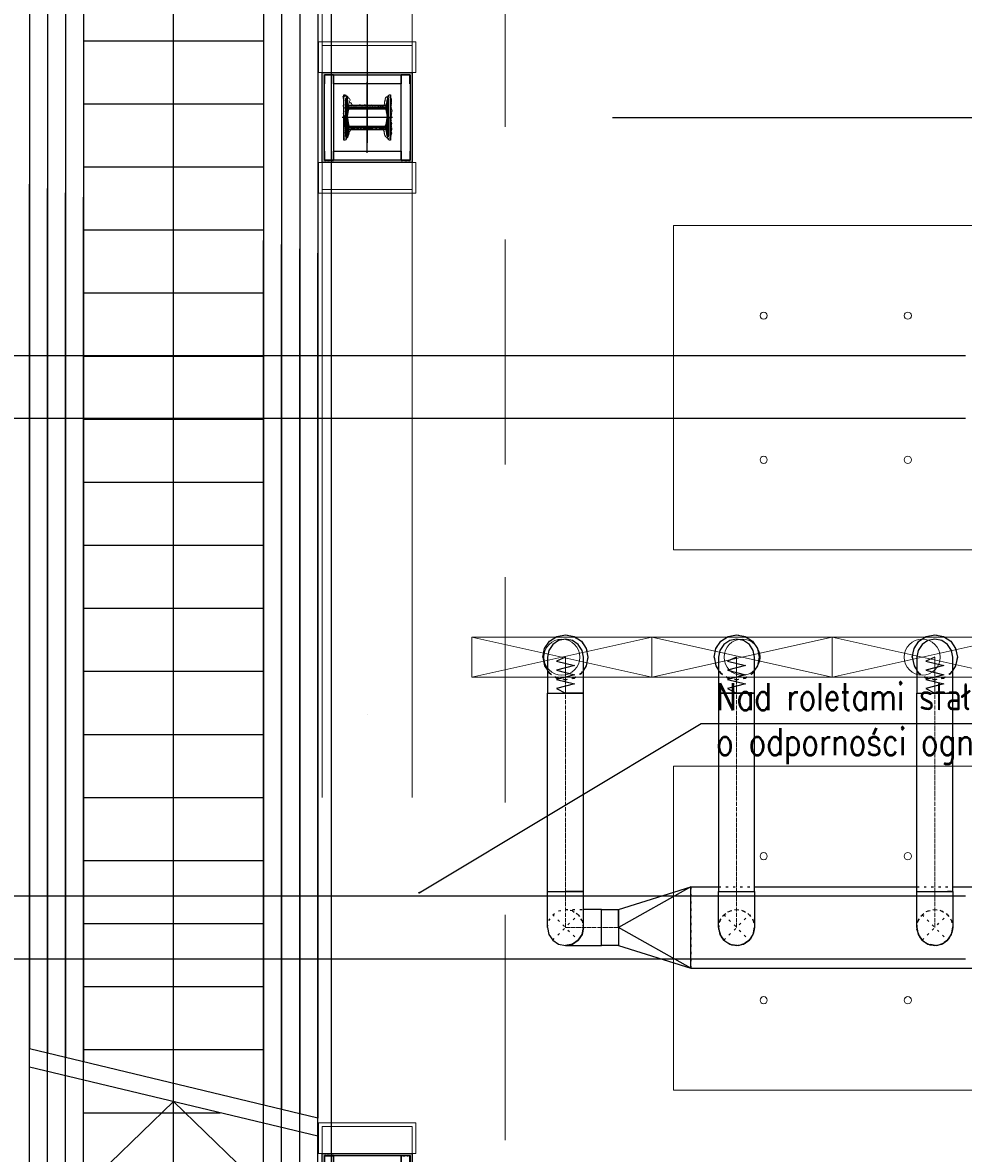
# Model space of a CAD drawing. Header units: centimetres. Extents: x -228435 to 46820, y -89367 to 152985.
# Tile 193 of 256: x -16553 to -11332, y 41250 to 47527. Entities that reach past the tile are written whole.
import ezdxf

# ---------------------------------------------------------------- set-up
doc = ezdxf.new("R2010")
doc.units = ezdxf.units.CM
doc.header["$LTSCALE"] = 50
doc.header["$PDMODE"] = 35
doc.header["$PDSIZE"] = 0.1
for name, pattern in [('Balustrady$0$DASHED', [0.75, 0.5, -0.25]), ('CADVENT_CENTERLINE', [9.9, 7.4, -1, 0.5, -1]), ('CADVENT_HIDDEN', [0.8, 0.25, -0.55]), ('DIVIDE', [31.75, 12.7, -6.35, 0, -6.35, 0, -6.35]), ('Kondygnacja  -0_5$0$HIDDEN', [9.525, 6.35, -3.175]), ('Kondygnacja  -0_5$0$HIDDEN2', [4.7625, 3.175, -1.5875]), ('Obudowy i okł. słupów$0$HIDDEN', [9.525, 6.35, -3.175]), ('Osie rzutów$0$DASHDOT2', [12.7, 6.35, -3.175, 0, -3.175]), ('Przekrój B-B$0$DASHDOT2', [12.7, 6.35, -3.175, 0, -3.175])]:
    doc.linetypes.add(name, pattern=pattern)
doc.layers.get('0').update_dxf_attribs({"color": 8})
doc.layers.get('DEFPOINTS').update_dxf_attribs({"color": 8})
for name, color, linetype in [('01-103-Went PP_poziom-0_5$0$L_Nawiew', 250, 'Continuous'), ('ARCH_INFO_OSIE', 8, 'Continuous'), ('ARCH_INFO_OSIE_IST', 8, 'Przekrój B-B$0$DASHDOT2'), ('ARCH_INFO_SCHODY_IST', 8, 'Continuous'), ('ARCH_SCHODY_IST', 8, 'Continuous'), ('bgde-nawiewDETAILS', 1, 'Continuous'), ('bgde-nawiewEXP', 250, 'Continuous'), ('bgde-nawiewHIDDEN', 250, 'Continuous'), ('D1$0$ARCH_INFO_OPISY', 8, 'Continuous'), ('Kondygnacja  -0_5$0$ARCH_INFO_OPISY', 8, 'Continuous'), ('Kondygnacja  -0_5$0$ARCH_INFO_SCHODY_IST', 8, 'Continuous'), ('Kondygnacja  -0_5$0$ARCH_KONSTR_POWYŻEJ RZUTU', 8, 'Kondygnacja  -0_5$0$HIDDEN'), ('Kondygnacja  -0_5$0$ARCH_KONSTR_POWYŻEJ RZUTU_IST', 8, 'Kondygnacja  -0_5$0$HIDDEN2'), ('Kondygnacja  -0_5$0$ARCH_SCHODY_IST', 8, 'Continuous'), ('Kondygnacja  -0_5$0$ARCH_STROP', 8, 'Continuous'), ('Kondygnacja -1$0$ARCH_STAL_IST', 8, 'Continuous'), ('Obudowy i okł. słupów$0$ARCH_GK', 8, 'Continuous'), ('Obudowy i okł. słupów$0$ARCH_PROFILE', 8, 'Continuous'), ('Osie rzutów$0$ARCH_INFO_OSIE_IST', 8, 'Osie rzutów$0$DASHDOT2'), ('Osie rzutów$0$ARCH_INFO_OSIE_OPISY_IST', 8, 'Continuous')]:
    doc.layers.add(name, color=color, linetype=linetype)
for name, color, linetype, lineweight in [('bgde-nawiewCEN', 7, 'Continuous', 13), ('bgde_nawiewnik', 11, 'Continuous', 5), ('Kondygnacja  -0_5$0$ARCH_INFO_WYMIARY', 8, 'Continuous', 9), ('Obudowy i okł. słupów$0$ARCH_hatch', 8, 'Continuous', 13), ('Obudowy i okł. słupów$0$ARCH_WIDOK', 8, 'Continuous', 13), ('SU Lampy kwadratowe  -05$0$ARCH_SUFITY_PODWIESZANE', 8, 'Continuous', 9)]:
    doc.layers.add(name, color=color, linetype=linetype, lineweight=lineweight)
doc.styles.add('Kondygnacja  -0_5$0$Romans', font='Romans.shx', dxfattribs={"width": 0.7})
doc.styles.add('Kondygnacja  -0_5$0$ROMANS-50-CM', font='romans.shx', dxfattribs={"width": 0.8, "height": 10})
doc.styles.add('Kondygnacja  -0_5$0$Standard', font='txt')
doc.dimstyles.new('Kondygnacja  -0_5$0$ISO-25', dxfattribs={"dimtxt": 2.5, "dimasz": 2.5, "dimexe": 1.25, "dimexo": 0.625, "dimtad": 1, "dimtxsty": 'Kondygnacja  -0_5$0$Standard', "dimcen": 2.5, "dimadec": 0, "dimazin": 0, "dimtfac": 1, "dimtmove": 0, "dimatfit": 3, "dimfxl": 1, "dimarcsym": 0})
doc.dimstyles.new('Kondygnacja  -0_5$0$Wymiary 1-100', dxfattribs={"dimtxt": 12, "dimasz": 10, "dimexe": 5, "dimexo": 0, "dimgap": 4, "dimtad": 1, "dimrnd": 0.5, "dimzin": 12, "dimdsep": 46, "dimtxsty": 'Kondygnacja  -0_5$0$Romans', "dimblk": 'Kondygnacja  -0_5$0$_Oblique', "dimcen": 10, "dimdle": 10, "dimclrt": 55, "dimazin": 0, "dimtfac": 1, "dimtmove": 1, "dimatfit": 3, "dimfxl": 8, "dimfxlon": 1, "dimtolj": 1, "dimtzin": 0, "dimarcsym": 0})
pattern_1 = [(315, (-9168.25782, 10650.3877), (0.224506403, 0.224506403), [])]

# ---------------------------------------------------------------- blocks, each defined once
blk = doc.blocks.new('Osie rzutów')
at = {"layer": 'Osie rzutów$0$ARCH_INFO_OSIE_IST', "ltscale": 10}
for p, q in [((10460, 12510), (10460, 4623.26)), ((4436.04, 9200), (15156.54, 9200))]:
    blk.add_line(p, q, dxfattribs=at)
blk = doc.blocks.new('SU Lampy kwadratowe  -05')
at = {"layer": 'SU Lampy kwadratowe  -05$0$ARCH_SUFITY_PODWIESZANE'}
for points in [[(10820, 9140), (11000, 9140), (11000, 8960), (10820, 8960)], [(10820, 8840), (11000, 8840), (11000, 8660), (10820, 8660)]]:
    blk.add_lwpolyline(points, close=True, dxfattribs=at)
for centre in [(10870, 9090), (10950, 9090), (10870, 9010), (10950, 9010), (10870, 8790), (10950, 8790), (10870, 8710), (10950, 8710)]:
    blk.add_circle(centre, 2, dxfattribs=at)
blk = doc.blocks.new('Kondygnacja  -0_5$0$_Oblique')
at = {"color": 0, "linetype": 'ByBlock', "lineweight": -2}
blk.add_line((-0.5, -0.5), (0.5, 0.5), dxfattribs=at)
blk = doc.blocks.new('*D148')
at = {"layer": 'DEFPOINTS', "color": 0}
for p in [(-59190, 47690), (5862.4, 47690), (6190, 43700)]:
    blk.add_point(p, dxfattribs=at)
at = {"layer": 'Kondygnacja  -0_5$0$ARCH_INFO_WYMIARY', "color": 0, "lineweight": -2}
for p, q in [((5854.4, 47690), (5867.4, 47690)), ((5862.4, 43690), (5862.4, 47700)), ((5870.4, 43700), (5857.4, 43700))]:
    blk.add_line(p, q, dxfattribs=at)
at = {"layer": 'Kondygnacja  -0_5$0$ARCH_INFO_WYMIARY', "color": 0, "lineweight": -2, "xscale": 10, "yscale": 10, "zscale": 10}
for p, rotation in [((5862.4, 47690), 90), ((5862.4, 43700), 270)]:
    blk.add_blockref('Kondygnacja  -0_5$0$_Oblique', p, dxfattribs=dict(at, rotation=rotation))
at = {"layer": 'Kondygnacja  -0_5$0$ARCH_INFO_WYMIARY', "color": 55, "insert": (5852.4, 45695), "char_height": 12, "attachment_point": 5, "rotation": 90, "style": 'Kondygnacja  -0_5$0$Romans'}
blk.add_mtext('\\A1;3990', dxfattribs=at)
blk = doc.blocks.new('Kondygnacja  -0_5$0$_Dot')
at = {"color": 0, "linetype": 'ByBlock', "lineweight": -2}
blk.add_line((-0.5, 0), (-1, 0), dxfattribs=at)
at = {"color": 0, "linetype": 'ByBlock', "const_width": 0.5}
blk.add_lwpolyline([(-0.25, 0, 1), (0.25, 0, 1)], format="xyb", close=True, dxfattribs=at)
blk = doc.blocks.new('Kondygnacja  -0_5$0$konstrukcja istniejąca -0.5')
at = {"layer": 'Kondygnacja  -0_5$0$ARCH_KONSTR_POWYŻEJ RZUTU_IST', "ltscale": 10}
for points in [[(9938, 9067.89), (10982, 9067.89)], [(10982, 9032.89), (9938, 9032.89)]]:
    blk.add_lwpolyline(points, dxfattribs=at)
at = {"layer": 'Kondygnacja  -0_5$0$ARCH_KONSTR_POWYŻEJ RZUTU_IST', "ltscale": 10, "elevation": 0}
for points in [[(9938, 8767.89), (10982, 8767.89)], [(10982, 8732.89), (9938, 8732.89)]]:
    blk.add_lwpolyline(points, dxfattribs=at)
blk = doc.blocks.new('pB słup')
at = {"layer": 'Kondygnacja -1$0$ARCH_STAL_IST'}
h = blk.add_hatch(dxfattribs=at)
h.set_pattern_fill('ANSI31', color=256, scale=0.1, angle=270, style=0)
h.set_pattern_definition(pattern_1)
edge = h.paths.add_edge_path()
edge.add_arc((24.9, 9.62), 0.87, 360, 442.02724)
edge.add_line((25.02, 10.48), (21.35, 11))
edge.add_arc((21.42, 11.51), 0.52, 180, 262.02724, ccw=False)
edge.add_line((20.9, 11.51), (20.9, 12))
edge.add_line((20.9, 12), (31.5, 12))
edge.add_line((31.5, 12), (31.5, 11.51))
edge.add_arc((30.98, 11.51), 0.52, -82.02724, 0, ccw=False)
edge.add_line((31.05, 11), (27.38, 10.48))
edge.add_arc((27.51, 9.62), 0.87, 97.97276, 180)
edge.add_line((26.64, 9.62), (26.64, -9.62))
edge.add_arc((27.51, -9.62), 0.87, 180, 262.02724)
edge.add_line((27.38, -10.48), (31.05, -11))
edge.add_arc((30.98, -11.51), 0.52, 0, 82.02724, ccw=False)
edge.add_line((31.5, -11.51), (31.5, -12))
edge.add_line((31.5, -12), (20.9, -12))
edge.add_line((20.9, -12), (20.9, -11.51))
edge.add_arc((21.42, -11.51), 0.52, 97.97276, 180, ccw=False)
edge.add_line((21.35, -11), (25.02, -10.48))
edge.add_arc((24.9, -9.62), 0.87, 277.97276, 360)
edge.add_line((25.76, -9.62), (25.76, 9.62))
h = blk.add_hatch(dxfattribs=at)
h.set_pattern_fill('ANSI31', color=256, scale=0.1, angle=270, style=0)
h.set_pattern_definition(pattern_1)
edge = h.paths.add_edge_path()
edge.add_arc((38.11, 9.62), 0.87, 97.97276, 180, ccw=False)
edge.add_line((37.98, 10.48), (41.65, 11))
edge.add_arc((41.58, 11.51), 0.52, 277.97276, 360)
edge.add_line((42.1, 11.51), (42.1, 12))
edge.add_line((42.1, 12), (31.5, 12))
edge.add_line((31.5, 12), (31.5, 11.51))
edge.add_arc((32.02, 11.51), 0.52, 180, 262.02724)
edge.add_line((31.95, 11), (35.62, 10.48))
edge.add_arc((35.5, 9.62), 0.87, 0, 82.02724, ccw=False)
edge.add_line((36.37, 9.62), (36.37, -9.62))
edge.add_arc((35.5, -9.62), 0.87, 277.97276, 360, ccw=False)
edge.add_line((35.62, -10.48), (31.95, -11))
edge.add_arc((32.02, -11.51), 0.52, 97.97276, 180)
edge.add_line((31.5, -11.51), (31.5, -12))
edge.add_line((31.5, -12), (42.1, -12))
edge.add_line((42.1, -12), (42.1, -11.51))
edge.add_arc((41.58, -11.51), 0.52, 360, 442.02724)
edge.add_line((41.65, -11), (37.98, -10.48))
edge.add_arc((38.11, -9.62), 0.87, 180, 262.02724, ccw=False)
edge.add_line((37.24, -9.62), (37.24, 9.62))
at = {"layer": 'Obudowy i okł. słupów$0$ARCH_hatch'}
h = blk.add_hatch(dxfattribs=at)
h.set_pattern_fill('AR-SAND', color=256, scale=0.01, style=0)
h.paths.add_polyline_path([(6.5, 25), (6.5, -25), (56.5, -25), (56.5, 25)])
h.paths.add_polyline_path([(55.25, 23.75), (55.25, -23.75), (7.75, -23.75), (7.75, 23.75)], flags=16)
at = {"layer": 'ARCH_INFO_OSIE', "linetype": 'DIVIDE', "ltscale": 0.1}
for points in [[(31.5, -14), (31.5, 14)], [(51.07, 0), (11.93, 0)], [(23.05, 0), (32.78, 0)]]:
    blk.add_lwpolyline(points, dxfattribs=at)
at = {"layer": 'Kondygnacja -1$0$ARCH_STAL_IST'}
for points in [[(25.76, 9.62, 0.37402), (25.02, 10.48), (21.35, 11, -0.37402), (20.9, 11.51), (20.9, 12), (31.5, 12), (31.5, 11.51, -0.37402), (31.05, 11), (27.38, 10.48, 0.37402), (26.64, 9.62), (26.64, -9.62, 0.37402), (27.38, -10.48), (31.05, -11, -0.37402), (31.5, -11.51), (31.5, -12), (20.9, -12), (20.9, -11.51, -0.37402), (21.35, -11), (25.02, -10.48, 0.37402), (25.76, -9.62)], [(37.24, 9.62, -0.37402), (37.98, 10.48), (41.65, 11, 0.37402), (42.1, 11.51), (42.1, 12), (31.5, 12), (31.5, 11.51, 0.37402), (31.95, 11), (35.62, 10.48, -0.37402), (36.37, 9.62), (36.37, -9.62, -0.37402), (35.62, -10.48), (31.95, -11, 0.37402), (31.5, -11.51), (31.5, -12), (42.1, -12), (42.1, -11.51, 0.37402), (41.65, -11), (37.98, -10.48, -0.37402), (37.24, -9.62)]]:
    blk.add_lwpolyline(points, format="xyb", close=True, dxfattribs=at)
at = {"layer": 'Obudowy i okł. słupów$0$ARCH_GK'}
for points in [[(6.5, -25), (56.5, -25), (56.5, 25), (6.5, 25)], [(7.75, -23.75), (55.25, -23.75), (55.25, 23.75), (7.75, 23.75)]]:
    blk.add_lwpolyline(points, close=True, dxfattribs=at)
at = {"layer": 'Obudowy i okł. słupów$0$ARCH_PROFILE'}
for points in [[(7.76, 22.16), (7.85, 22.25), (7.85, 22.75), (7.75, 22.85), (7.75, 23.75), (12.82, 23.75, -1), (12.82, 23.7), (7.8, 23.7), (7.8, 22.87), (7.9, 22.77), (7.9, 22.23), (7.8, 22.13), (7.8, 20.92), (7.9, 20.82), (7.9, 19.73), (7.8, 19.63), (7.8, 18.8), (12.82, 18.8, -1), (12.82, 18.75), (7.75, 18.75), (7.75, 19.65), (7.85, 19.75), (7.85, 20.8), (7.76, 20.89)], [(55.33, 22.16), (55.25, 22.25), (55.25, 22.75), (55.35, 22.85), (55.35, 23.75), (50.28, 23.75, 1), (50.28, 23.7), (55.3, 23.7), (55.3, 22.87), (55.2, 22.77), (55.2, 22.23), (55.3, 22.13), (55.3, 20.92), (55.2, 20.82), (55.2, 19.73), (55.3, 19.63), (55.3, 18.8), (50.28, 18.8, 1), (50.28, 18.75), (55.35, 18.75), (55.35, 19.65), (55.25, 19.75), (55.25, 20.8), (55.33, 20.89)], [(7.76, -22.16), (7.85, -22.25), (7.85, -22.75), (7.75, -22.85), (7.75, -23.75), (12.82, -23.75, 1), (12.82, -23.7), (7.8, -23.7), (7.8, -22.87), (7.9, -22.77), (7.9, -22.23), (7.8, -22.13), (7.8, -20.92), (7.9, -20.82), (7.9, -19.73), (7.8, -19.63), (7.8, -18.8), (12.82, -18.8, 1), (12.82, -18.75), (7.75, -18.75), (7.75, -19.65), (7.85, -19.75), (7.85, -20.8), (7.76, -20.89)], [(55.33, -22.16), (55.25, -22.25), (55.25, -22.75), (55.35, -22.85), (55.35, -23.75), (50.28, -23.75, -1), (50.28, -23.7), (55.3, -23.7), (55.3, -22.87), (55.2, -22.77), (55.2, -22.23), (55.3, -22.13), (55.3, -20.92), (55.2, -20.82), (55.2, -19.73), (55.3, -19.63), (55.3, -18.8), (50.28, -18.8, -1), (50.28, -18.75), (55.35, -18.75), (55.35, -19.65), (55.25, -19.75), (55.25, -20.8), (55.33, -20.89)]]:
    blk.add_lwpolyline(points, format="xyb", close=True, dxfattribs=at)
blk.add_lwpolyline([(50.25, -8.37), (50.25, -18.75), (12.85, -18.75), (12.85, 18.75), (50.25, 18.75), (50.25, -8.37)], dxfattribs=at)
at = {"layer": 'Obudowy i okł. słupów$0$ARCH_WIDOK'}
for points in [[(-10.5, -27), (6.5, -27), (6.5, 27), (-10.5, 27)], [(73.5, -27), (56.5, -27), (56.5, 27), (73.5, 27)]]:
    blk.add_lwpolyline(points, close=True, dxfattribs=at)
at = {"layer": 'Obudowy i okł. słupów$0$ARCH_WIDOK', "linetype": 'Obudowy i okł. słupów$0$HIDDEN'}
blk.add_lwpolyline([(71.5, -25), (71.5, 25), (-8.5, 25), (-8.5, -25)], close=True, dxfattribs=at)
at = {"layer": 'Obudowy i okł. słupów$0$ARCH_WIDOK'}
blk.add_lwpolyline([(37.73, -9.38, 0.520567), (37.73, -8.91, 0.520567), (37.73, -8.16, 0.520567), (37.73, -6.92, 0.520567), (37.73, -4.95, 0.520567), (37.73, -2.82, 0.520567), (37.73, -2.47, 0.520567), (37.73, -1.32, 0.520567), (37.73, -0.04, 0.520567), (37.73, 0.83, 0.520567), (37.73, 1.89, 0.520567), (37.73, 3.64, 0.520567), (37.73, 5.02, 0.520567), (37.73, 5.54, 0.520567), (37.73, 7.1, 0.520567), (37.73, 8.22, 0.520567), (37.73, 8.52, 0.520567), (37.73, 9.06, 0.520567), (38.39, 9.06, 0.520567), (38.39, 9.62, 0.520567), (39.17, 9.62, 0.520567), (39.17, 10.31, 0.520567), (40.18, 10.31, 0.520567), (41.11, 10.31, 0.391103), (41.8, 10.61, 0.097049), (42.38, 10.85, 0.466209), (42.81, 11.44, 0.695481), (42.74, 11.98, 0.486099), (42.81, 12.76, 0.35864), (41.85, 12.89, 0.520567), (40.68, 12.86, 0.520567), (39.91, 12.86, 0.520567), (38.8, 12.86, 0.520567), (37.52, 12.86, 0.520567), (36.51, 12.86, 0.520567), (36.51, 12.4, 0.520567), (35.25, 12.4, 0.520567), (34.27, 12.4, 0.520567), (33.73, 12.4, 0.520567), (32.86, 12.4, 0.520567), (32.11, 12.4, 0.520567), (31.32, 12.4, 0.520567), (30.58, 12.4, 0.630412), (28.2, 12.73, 0.291029), (26.08, 12.64, 0.793013), (24.54, 12.88, 0.148616), (22.09, 12.79, 0.285246), (20.52, 13.27, 1.165163), (19.83, 12.7, 1.326239), (19.84, 11.94, 0.520567), (19.84, 11, 0.520567), (20.91, 11, 0.520567), (20.91, 9.93, 0.520567), (22.7, 9.93, 0.520567), (23.52, 9.93, 0.520567), (23.52, 8.94, 0.520567), (24.97, 8.94, 0.520567), (24.98, 7.26, 0.520567), (25.02, 6.19, 0.520567), (24.89, 5.17, 0.520567), (24.87, 4.65, 0.520567), (25.04, 2.89, 0.520567), (24.98, 0.66, 0.520567), (25.04, -1.36, 0.520567), (25.04, -3.15, 0.520567), (25.06, -4.25, 0.520567), (25.21, -6.27, 0.520567), (25.14, -7.45, 0.520567), (25.1, -8.33, 0.520567), (25.06, -9.05, 0.520567), (24.91, -9.58, 0.520567), (23.82, -9.81, 0.520567), (22.6, -9.81, 0.520567), (21.78, -10.1, 0.520567), (20.85, -10.25, 0.520567), (20.32, -10.36, 0.520567), (20.22, -11.09, 0.520567), (20.24, -12.34, 0.520567), (21.21, -13.28, 0.520567), (21.99, -13.24, 0.520567), (22.91, -13.28, 0.520567), (24.22, -13.09, 0.520567), (25.44, -13.09, 0.520567), (26.76, -13.18, 0.520567), (28.83, -13.26, 0.520567), (30.05, -13.22, 0.520567), (31.5, -12.93, 0.520567), (32.47, -13.03, 0.520567), (33.96, -13.09, 0.520567), (35.72, -13.16, 0.520567), (37.01, -13.18, 0.520567), (39.18, -13.05, 0.520567), (41.18, -13.18, 0.520567), (42.5, -12.78, 0.520567), (42.97, -12.1, 0.520567), (42.84, -11.13, 0.520567), (42.29, -10.55, 0.520567), (41.6, -10, 0.520567), (40.36, -9.66, 0.520567), (39.39, -9.66, 0.520567)], format="xyb", close=True, dxfattribs=at)
blk = doc.blocks.new('schody połówka')
at = {"layer": 'ARCH_INFO_OSIE_IST', "ltscale": 2}
blk.add_line((380, 21.01), (380, -1905.05), dxfattribs=at)
at = {"layer": 'ARCH_INFO_SCHODY_IST', "elevation": 0}
for points in [[(272.5, -1136.23), (272.5, -380.53), (237.29, -414.46)], [(272.5, -835.98), (272.5, -380.53), (307.71, -414.46)], [(272.5, -1564.8), (272.5, -1146.23), (237.29, -1180.16)], [(272.5, -1564.8), (272.5, -1146.23), (307.71, -1180.16)]]:
    blk.add_lwpolyline(points, dxfattribs=at)
at = {"layer": 'ARCH_SCHODY_IST'}
for p, q in [((202.5, -166.91), (202.5, -1119.46)), ((212.5, -166.91), (212.5, -1121.85)), ((332.5, -166.91), (332.5, -1150.6)), ((342.5, -166.91), (342.5, -1153)), ((192.5, -227.67), (192.5, -1117.06)), ((352.5, -227.67), (352.5, -1155.4)), ((222.5, -234.42), (222.5, -1124.25)), ((322.5, -234.42), (322.5, -1148.21)), ((222.5, -557.39), (322.5, -557.39)), ((222.5, -592.39), (322.5, -592.39)), ((222.5, -627.39), (322.5, -627.39)), ((222.5, -662.39), (322.5, -662.39)), ((222.5, -697.39), (322.5, -697.39)), ((222.5, -732.4), (322.5, -732.4)), ((222.5, -767.4), (322.5, -767.4)), ((222.5, -802.4), (322.5, -802.4)), ((222.5, -837.4), (322.5, -837.4)), ((222.5, -872.4), (322.5, -872.4)), ((222.5, -907.4), (322.5, -907.4)), ((222.5, -942.4), (322.5, -942.4)), ((222.5, -977.4), (322.5, -977.4)), ((222.5, -1012.41), (322.5, -1012.41)), ((222.5, -1047.41), (322.5, -1047.41)), ((222.5, -1082.41), (322.5, -1082.41)), ((192.5, -1614.5), (192.5, -1117.06)), ((352.5, -1155.4, 0), (192.5, -1117.06)), ((222.5, -1117.41), (322.5, -1117.41)), ((352.5, -1165.4, 0), (192.5, -1127.06)), ((202.5, -1675.26), (202.5, -1129.46)), ((212.5, -1675.26), (212.5, -1131.85)), ((222.5, -1607.76), (222.5, -1134.25)), ((222.5, -1152.41), (298.29, -1152.41, 0)), ((322.5, -1607.76), (322.5, -1158.21)), ((332.5, -1675.26), (332.5, -1160.6)), ((352.5, -1614.5), (352.5, -1155.4)), ((342.5, -1675.26), (342.5, -1163))]:
    blk.add_line(p, q, dxfattribs=at)
at = {"layer": 'Kondygnacja -1$0$ARCH_STAL_IST', "elevation": -630}
for points in [[(367, -599.99), (367, -587.42), (367.64, -587.42, -0.374036), (368.31, -588), (368.9, -592.2, 0.374036), (369.99, -593.16), (390.01, -593.16, 0.374036), (391.1, -592.2), (391.69, -588, -0.374036), (392.36, -587.42), (393, -587.42), (393, -599.99), (392.36, -599.99, -0.374036), (391.69, -599.41), (391.1, -595.21, 0.374036), (390.01, -594.26), (369.99, -594.26, 0.374036), (368.9, -595.21), (368.31, -599.41, -0.374036), (367.64, -599.99)], [(367, -612.56), (367, -599.99), (367.64, -599.99, -0.374036), (368.31, -600.57), (368.9, -604.77, 0.374036), (369.99, -605.72), (390.01, -605.72, 0.374036), (391.1, -604.77), (391.69, -600.57, -0.374036), (392.36, -599.99), (393, -599.99), (393, -612.56), (392.36, -612.56, -0.374036), (391.69, -611.98), (391.1, -607.78, 0.374036), (390.01, -606.83), (369.99, -606.83, 0.374036), (368.9, -607.78), (368.31, -611.98, -0.374036), (367.64, -612.56)]]:
    blk.add_lwpolyline(points, format="xyb", close=True, dxfattribs=at)
at = {"layer": 'Obudowy i okł. słupów$0$ARCH_WIDOK', "linetype": 'Obudowy i okł. słupów$0$HIDDEN', "ltscale": 3}
for p, q in [((355, -24.99, -630), (355, -1775, -630)), ((405, -24.99, -630), (405, -1775, -630))]:
    blk.add_line(p, q, dxfattribs=at)
at = {"layer": 'D1$0$ARCH_INFO_OPISY', "xscale": -1, "rotation": 90}
for p in [(380, -568.49), (380, -1168.49, -630)]:
    blk.add_blockref('pB słup', p, dxfattribs=at)
blk = doc.blocks.new('*D212')
at = {"layer": 'DEFPOINTS', "color": 0}
for p in [(-30586.3, 81900), (-30681.1, 12489.5), (9064, 12489.5)]:
    blk.add_point(p, dxfattribs=at)
at = {"layer": 'Kondygnacja  -0_5$0$ARCH_INFO_WYMIARY', "color": 0, "lineweight": -2}
for p, q in [((-30673.1, 81900), (-30686.1, 81900)), ((-30681.1, 81910), (-30681.1, 12479.5)), ((-30673.1, 12489.5), (-30686.1, 12489.5))]:
    blk.add_line(p, q, dxfattribs=at)
at = {"layer": 'Kondygnacja  -0_5$0$ARCH_INFO_WYMIARY', "color": 0, "lineweight": -2, "xscale": 10, "yscale": 10, "zscale": 10}
for p, rotation in [((-30681.1, 81900), 90), ((-30681.1, 12489.5), 270)]:
    blk.add_blockref('Kondygnacja  -0_5$0$_Oblique', p, dxfattribs=dict(at, rotation=rotation))
at = {"layer": 'Kondygnacja  -0_5$0$ARCH_INFO_WYMIARY', "color": 55, "insert": (-30691.1, 47194.8), "char_height": 12, "attachment_point": 5, "rotation": 90, "style": 'Kondygnacja  -0_5$0$Romans'}
blk.add_mtext('\\A1;69410.5', dxfattribs=at)
blk = doc.blocks.new('A$C066D7839')
at = {"layer": 'bgde_nawiewnik'}
for p, q in [((-50, -11.15), (-50, 11.15)), ((-50, 11.15), (50, 11.15)), ((-50, -11.15), (50, 11.15)), ((50, -11.15), (-50, 11.15)), ((50, 11.15), (50, -11.15)), ((50, -11.15), (-50, -11.15))]:
    blk.add_line(p, q, dxfattribs=at)
blk.add_circle((0, 0), 10, dxfattribs=at)

msp = doc.modelspace()

# ---------------------------------------------------------------- linework, layer by layer
at = {"linetype": 'Balustrady$0$DASHED', "lineweight": 20, "ltscale": 50, "elevation": -6300}
msp.add_lwpolyline([(-19219.601, 53823.486), (-13875.468, 53823.486), (-13875.468, 34373.387), (-19219.601, 34373.387)], close=True, dxfattribs=at)
at = {"layer": 'bgde-nawiewCEN', "linetype": 'CADVENT_CENTERLINE', "ltscale": 0.06}
for p, q in [((-13540.031, 44003.485), (-13540.031, 44003.959)), ((-13540.031, 44002.359), (-13540.031, 44003.485)), ((-13540.031, 44000.166), (-13540.031, 44002.359)), ((-13540.031, 43996.552), (-13540.031, 44000.166)), ((-12590.031, 44003.485), (-12590.031, 44003.959)), ((-12590.031, 44002.359), (-12590.031, 44003.485)), ((-12590.031, 44000.166), (-12590.031, 44002.359)), ((-12590.031, 43996.552), (-12590.031, 44000.166)), ((-11490.031, 44003.485), (-11490.031, 44003.959)), ((-11490.031, 44002.359), (-11490.031, 44003.485)), ((-11490.031, 44000.166), (-11490.031, 44002.359)), ((-11490.031, 43996.552), (-11490.031, 44000.166)), ((-13540.031, 43991.159), (-13540.031, 43996.552)), ((-13540.031, 43983.633), (-13540.031, 43991.159)), ((-13540.031, 43973.618), (-13540.031, 43983.633)), ((-13540.031, 43960.759), (-13540.031, 43973.618)), ((-13540.031, 43944.7), (-13540.031, 43960.759)), ((-13540.031, 43925.085), (-13540.031, 43944.7)), ((-12590.031, 43991.159), (-12590.031, 43996.552)), ((-12590.031, 43983.633), (-12590.031, 43991.159)), ((-12590.031, 43973.618), (-12590.031, 43983.633)), ((-12590.031, 43960.759), (-12590.031, 43973.618)), ((-12590.031, 43944.7), (-12590.031, 43960.759)), ((-12590.031, 43925.085), (-12590.031, 43944.7)), ((-11490.031, 43991.159), (-11490.031, 43996.552)), ((-11490.031, 43983.633), (-11490.031, 43991.159)), ((-11490.031, 43973.618), (-11490.031, 43983.633)), ((-11490.031, 43960.759), (-11490.031, 43973.618)), ((-11490.031, 43944.7), (-11490.031, 43960.759)), ((-11490.031, 43925.085), (-11490.031, 43944.7)), ((-13540.031, 43901.559), (-13540.031, 43925.085)), ((-13540.031, 43873.766), (-13540.031, 43901.559)), ((-12590.031, 43901.559), (-12590.031, 43925.085)), ((-12590.031, 43873.766), (-12590.031, 43901.559)), ((-11490.031, 43901.559), (-11490.031, 43925.085)), ((-11490.031, 43873.766), (-11490.031, 43901.559)), ((-13540.031, 43822.655), (-13540.031, 43873.766)), ((-13540.031, 43803.959), (-13540.031, 43822.655)), ((-12590.031, 43822.655), (-12590.031, 43873.766)), ((-12590.031, 43803.959), (-12590.031, 43822.655)), ((-11490.031, 43822.655), (-11490.031, 43873.766)), ((-11490.031, 43803.959), (-11490.031, 43822.655)), ((-13540.031, 42704.048), (-13540.031, 43803.959)), ((-12590.031, 42704.048), (-12590.031, 43803.959)), ((-11490.031, 42704.048), (-11490.031, 43803.959)), ((-13540.031, 42703.983), (-13540.031, 42503.983)), ((-12590.031, 42703.983), (-12590.031, 42503.983)), ((-11490.031, 42703.983), (-11490.031, 42503.983)), ((-13340.031, 42503.983), (-13540.031, 42503.983)), ((-13245.031, 42503.983), (-13340.031, 42503.983))]:
    msp.add_line(p, q, dxfattribs=at)
at = {"layer": 'bgde-nawiewDETAILS', "linetype": 'CADVENT_HIDDEN'}
for p, q in [((-13610.742, 42433.272), (-13469.321, 42574.694)), ((-13610.742, 42574.694), (-13469.321, 42433.272)), ((-12660.742, 42433.272), (-12519.321, 42574.694)), ((-12660.742, 42574.694), (-12519.321, 42433.272)), ((-11560.742, 42433.272), (-11419.321, 42574.694)), ((-11560.742, 42574.694), (-11419.321, 42433.272))]:
    msp.add_line(p, q, dxfattribs=at)
at = {"layer": 'bgde-nawiewEXP', "linetype": 'Continuous'}
for points in [[(-13665.031, 44003.959), (-13655.516, 44051.794), (-13628.42, 44092.347), (-13587.867, 44119.444), (-13540.031, 44128.959), (-13492.196, 44119.444), (-13451.643, 44092.347), (-13424.546, 44051.794), (-13415.031, 44003.959), (-13424.546, 43956.123), (-13440.031, 43932.949)], [(-12715.031, 44003.959), (-12705.516, 44051.794), (-12678.42, 44092.347), (-12637.867, 44119.444), (-12590.031, 44128.959), (-12542.196, 44119.444), (-12501.643, 44092.347), (-12474.546, 44051.794), (-12465.031, 44003.959), (-12474.546, 43956.123), (-12490.031, 43932.949)], [(-11615.031, 44003.959), (-11605.516, 44051.794), (-11578.42, 44092.347), (-11537.867, 44119.444), (-11490.031, 44128.959), (-11442.196, 44119.444), (-11401.643, 44092.347), (-11374.546, 44051.794), (-11365.031, 44003.959), (-11374.546, 43956.123), (-11390.031, 43932.949)], [(-13665.031, 44003.959), (-13655.516, 43956.123), (-13640.031, 43932.949)], [(-12715.031, 44003.959), (-12705.516, 43956.123), (-12690.031, 43932.949)], [(-11615.031, 44003.959), (-11605.516, 43956.123), (-11590.031, 43932.949)], [(-13640.031, 42704.048), (-13640.031, 43803.959), (-13501.763, 43803.959)], [(-13501.763, 43803.959), (-13540.031, 43803.959)], [(-13501.763, 42704.048), (-13440.031, 42704.048), (-13440.031, 43803.959), (-13501.763, 43803.959)], [(-13501.763, 43803.959), (-13469.321, 43803.959)], [(-11590.031, 42704.048), (-11590.031, 43803.959), (-11397.643, 43803.959)], [(-11397.643, 43803.959), (-11419.321, 43803.959)], [(-11397.643, 42704.048), (-11390.031, 42704.048), (-11390.031, 43803.959), (-11397.643, 43803.959)], [(-11397.643, 43803.959), (-11390.031, 43803.959)], [(-13640.031, 42704.048), (-13501.763, 42704.048)], [(-13640.031, 42503.983), (-13640.031, 42703.983), (-13501.763, 42703.983)], [(-13501.763, 42704.048), (-13540.031, 42704.048)], [(-13540.031, 42403.983), (-13501.763, 42411.595), (-13469.321, 42433.272), (-13447.643, 42465.715), (-13440.031, 42503.983), (-13440.031, 42703.983), (-13501.763, 42703.983)], [(-13501.763, 42703.983), (-13540.031, 42703.983)], [(-13501.763, 42703.983), (-13469.321, 42703.983)], [(-12845.031, 42278.983), (-12845.031, 42728.983), (-12845.031, 42728.983), (-12690.031, 42728.983)], [(-12690.031, 42503.983), (-12690.031, 42703.983), (-12490.031, 42703.983), (-12490.031, 42503.983), (-12494.563, 42481.203)], [(-12490.031, 42728.983), (-11590.031, 42728.983)], [(-11590.031, 42704.048), (-11397.643, 42704.048)], [(-11590.031, 42503.983), (-11590.031, 42703.983), (-11397.643, 42703.983)], [(-11397.643, 42704.048), (-11419.321, 42704.048)], [(-11397.643, 42703.983), (-11419.321, 42703.983)], [(-11397.643, 42703.983), (-11390.031, 42703.983), (-11390.031, 42503.983)], [(-11390.031, 42728.983), (-10367.431, 42728.983)], [(-13640.031, 42503.983), (-13632.419, 42465.715), (-13610.742, 42433.272), (-13578.3, 42411.595), (-13540.031, 42403.983), (-13340.031, 42403.983), (-13340.031, 42603.983), (-13440.031, 42603.983)], [(-13640.031, 42503.983), (-13632.419, 42465.715), (-13610.742, 42433.272), (-13578.3, 42411.595), (-13540.031, 42403.983), (-13501.763, 42411.595)], [(-13640.031, 42503.983), (-13632.419, 42465.715), (-13610.742, 42433.272), (-13578.3, 42411.595), (-13540.031, 42403.983), (-13501.763, 42411.595)], [(-12690.031, 42503.983), (-12682.419, 42465.715), (-12678.025, 42459.138)], [(-12690.031, 42503.983), (-12682.419, 42465.715), (-12660.742, 42433.272), (-12673.646, 42452.585)], [(-12689.426, 42492.996), (-12688.745, 42500.876)], [(-12689.426, 42492.996), (-12677.656, 42455.796), (-12662.708, 42438.018)], [(-12519.321, 42433.272), (-12497.643, 42465.715), (-12490.031, 42503.983)], [(-12518.034, 42436.379), (-12511.98, 42441.469), (-12493.998, 42476.097), (-12491.997, 42499.237)], [(-11590.031, 42503.983), (-11582.419, 42465.715), (-11578.172, 42459.359)], [(-11590.031, 42503.983), (-11582.419, 42465.715), (-11560.742, 42433.272), (-11573.862, 42452.907)], [(-11589.464, 42493.345), (-11588.779, 42500.959)], [(-11589.464, 42493.345), (-11577.824, 42456.104), (-11562.69, 42437.976)], [(-11419.321, 42433.272), (-11397.643, 42465.715), (-11390.031, 42503.983), (-11394.638, 42480.822)], [(-11418.068, 42436.297), (-11412.2, 42441.196), (-11394.097, 42475.76), (-11391.98, 42499.279)], [(-13501.763, 42411.595), (-13469.321, 42433.272)], [(-12660.742, 42433.272), (-12628.3, 42411.595), (-12620.542, 42410.052)], [(-12660.742, 42433.272), (-12628.3, 42411.595), (-12590.031, 42403.983), (-12612.812, 42408.514)], [(-12657.635, 42431.986), (-12652.545, 42425.932), (-12617.918, 42407.95), (-12594.777, 42405.949)], [(-12590.031, 42403.983), (-12551.763, 42411.595), (-12519.321, 42433.272)], [(-12586.925, 42405.27), (-12579.045, 42404.588), (-12541.844, 42416.359), (-12524.067, 42431.307)], [(-12519.321, 42433.272), (-12551.763, 42411.595)], [(-12538.633, 42420.368), (-12519.321, 42433.272)], [(-12519.321, 42433.272), (-12538.633, 42420.368)], [(-12519.321, 42433.272), (-12497.643, 42465.715), (-12496.1, 42473.472)], [(-11560.742, 42433.272), (-11528.3, 42411.595), (-11520.802, 42410.104)], [(-11560.742, 42433.272), (-11528.3, 42411.595), (-11490.031, 42403.983), (-11513.192, 42408.59)], [(-11557.718, 42432.02), (-11552.819, 42426.152), (-11518.255, 42408.048), (-11494.735, 42405.931)], [(-11490.031, 42403.983), (-11451.763, 42411.595), (-11419.321, 42433.272), (-11438.955, 42420.153)], [(-11487.007, 42405.236), (-11479.394, 42404.551), (-11442.152, 42416.19), (-11424.024, 42431.324)], [(-11419.321, 42433.272), (-11397.643, 42465.715), (-11396.152, 42473.212)], [(-13501.763, 42411.595), (-13540.031, 42403.983)], [(-13501.763, 42411.595), (-13540.031, 42403.983)], [(-12590.031, 42403.983), (-12551.763, 42411.595), (-12545.186, 42415.989)], [(-11490.031, 42403.983), (-11451.763, 42411.595), (-11445.407, 42415.842)], [(-12845.031, 42278.983), (-1249.931, 42278.983)]]:
    msp.add_lwpolyline(points, dxfattribs=at)
for points in [[(-13640.031, 43803.959), (-13440.031, 43803.959), (-13440.031, 44003.959), (-13447.643, 44042.227), (-13469.321, 44074.67), (-13501.763, 44096.347), (-13540.031, 44103.959), (-13578.3, 44096.347), (-13610.742, 44074.67), (-13632.419, 44042.227), (-13640.031, 44003.959), (-13640.031, 43822.655)], [(-12690.031, 43873.766), (-12690.031, 43803.959), (-12490.031, 43803.959), (-12490.031, 44003.959), (-12497.643, 44042.227), (-12519.321, 44074.67), (-12551.763, 44096.347), (-12590.031, 44103.959), (-12628.3, 44096.347), (-12660.742, 44074.67), (-12682.419, 44042.227), (-12690.031, 44003.959), (-12690.031, 43901.559)], [(-11590.031, 43803.959), (-11390.031, 43803.959), (-11390.031, 44003.959), (-11397.643, 44042.227), (-11419.321, 44074.67), (-11451.763, 44096.347), (-11490.031, 44103.959), (-11528.3, 44096.347), (-11560.742, 44074.67), (-11582.419, 44042.227), (-11590.031, 44003.959), (-11590.031, 43822.655)], [(-12690.031, 42704.048), (-12490.031, 42704.048), (-12490.031, 43803.959), (-12690.031, 43803.959)], [(-13245.031, 42503.983), (-13245.031, 42603.983), (-12845.031, 42728.983)], [(-13340.031, 42403.983), (-13340.031, 42603.983), (-13245.031, 42603.983), (-13245.031, 42403.983)], [(-13501.763, 42411.595), (-13469.321, 42433.272), (-13447.643, 42465.715), (-13440.031, 42503.983), (-13447.643, 42465.715), (-13469.321, 42433.272)], [(-13245.031, 42403.983), (-12845.031, 42278.983), (-13245.031, 42503.983), (-13245.031, 42411.595)]]:
    msp.add_lwpolyline(points, close=True, dxfattribs=at)
at = {"layer": 'bgde-nawiewEXP'}
for points in [[(-13540.031, 44003.959), (-13590.031, 43982.661), (-13490.031, 43957.299), (-13590.031, 43932.079), (-13490.031, 43906.794), (-13590.031, 43881.259), (-13490.031, 43855.9), (-13590.031, 43830.441), (-13540.031, 43803.959)], [(-12590.031, 44003.959), (-12640.031, 43982.661), (-12540.031, 43957.299), (-12640.031, 43932.079), (-12540.031, 43906.794), (-12640.031, 43881.259), (-12540.031, 43855.9), (-12640.031, 43830.441), (-12590.031, 43803.959)], [(-11490.031, 44003.959), (-11540.031, 43982.661), (-11440.031, 43957.299), (-11540.031, 43932.079), (-11440.031, 43906.794), (-11540.031, 43881.259), (-11440.031, 43855.9), (-11540.031, 43830.441), (-11490.031, 43803.959)]]:
    msp.add_lwpolyline(points, dxfattribs=at)
at = {"layer": 'bgde-nawiewHIDDEN', "linetype": 'CADVENT_HIDDEN'}
for points in [[(-13665.031, 44003.959), (-13655.516, 44051.794), (-13628.42, 44092.347), (-13587.867, 44119.444), (-13540.031, 44128.959), (-13492.196, 44119.444), (-13451.643, 44092.347), (-13424.546, 44051.794), (-13415.031, 44003.959), (-13424.546, 43956.123), (-13451.643, 43915.571), (-13492.196, 43888.474), (-13540.031, 43878.959), (-13587.867, 43888.474), (-13628.42, 43915.571), (-13587.867, 43888.474), (-13540.031, 43878.959), (-13492.196, 43888.474), (-13451.643, 43915.571), (-13440.031, 43932.949)], [(-12715.031, 44003.959), (-12705.516, 44051.794), (-12678.42, 44092.347), (-12637.867, 44119.444), (-12590.031, 44128.959), (-12542.196, 44119.444), (-12501.643, 44092.347), (-12474.546, 44051.794), (-12465.031, 44003.959), (-12474.546, 43956.123), (-12501.643, 43915.571), (-12542.196, 43888.474), (-12590.031, 43878.959), (-12637.867, 43888.474), (-12678.42, 43915.571), (-12637.867, 43888.474), (-12590.031, 43878.959), (-12542.196, 43888.474), (-12501.643, 43915.571), (-12490.031, 43932.949)], [(-11615.031, 44003.959), (-11605.516, 44051.794), (-11578.42, 44092.347), (-11537.867, 44119.444), (-11490.031, 44128.959), (-11442.196, 44119.444), (-11401.643, 44092.347), (-11374.546, 44051.794), (-11365.031, 44003.959), (-11374.546, 43956.123), (-11401.643, 43915.571), (-11442.196, 43888.474), (-11490.031, 43878.959), (-11537.867, 43888.474), (-11578.42, 43915.571), (-11537.867, 43888.474), (-11490.031, 43878.959), (-11442.196, 43888.474), (-11401.643, 43915.571), (-11390.031, 43932.949)], [(-13665.031, 44003.959), (-13655.516, 43956.123), (-13628.42, 43915.571), (-13640.031, 43932.949)], [(-12715.031, 44003.959), (-12705.516, 43956.123), (-12678.42, 43915.571), (-12690.031, 43932.949)], [(-11615.031, 44003.959), (-11605.516, 43956.123), (-11578.42, 43915.571), (-11590.031, 43932.949)], [(-12845.031, 42728.983), (-12845.031, 42278.983)], [(-12690.031, 42728.983), (-12490.031, 42728.983)], [(-11590.031, 42728.983), (-11390.031, 42728.983)], [(-13640.031, 42503.983), (-13632.419, 42542.251), (-13610.742, 42574.694), (-13578.3, 42596.371), (-13540.031, 42603.983), (-13440.031, 42603.983)], [(-13640.031, 42503.983), (-13632.419, 42542.251), (-13610.742, 42574.694), (-13578.3, 42596.371), (-13540.031, 42603.983), (-13501.763, 42596.371), (-13469.321, 42574.694), (-13447.643, 42542.251), (-13440.031, 42503.983), (-13447.643, 42542.251), (-13469.321, 42574.694), (-13501.763, 42596.371), (-13540.031, 42603.983)], [(-12690.031, 42503.983), (-12682.419, 42542.251), (-12660.742, 42574.694), (-12628.3, 42596.371), (-12590.031, 42603.983), (-12551.763, 42596.371), (-12519.321, 42574.694), (-12497.643, 42542.251), (-12490.031, 42503.983)], [(-12688.745, 42500.876), (-12686.064, 42531.869), (-12668.083, 42566.497), (-12638.218, 42591.607), (-12601.018, 42603.378), (-12562.145, 42600.016), (-12527.517, 42582.034), (-12502.407, 42552.17), (-12490.637, 42514.97), (-12491.997, 42499.237)], [(-11590.031, 42503.983), (-11582.419, 42542.251), (-11560.742, 42574.694), (-11528.3, 42596.371), (-11490.031, 42603.983), (-11451.763, 42596.371), (-11419.321, 42574.694), (-11397.643, 42542.251), (-11390.031, 42503.983)], [(-11588.779, 42500.959), (-11585.966, 42532.206), (-11567.863, 42566.771), (-11537.911, 42591.776), (-11500.669, 42603.416), (-11461.808, 42599.918), (-11427.244, 42581.815), (-11402.239, 42551.862), (-11390.599, 42514.621), (-11391.98, 42499.279)], [(-12678.025, 42459.138), (-12673.646, 42452.585)], [(-12662.708, 42438.018), (-12657.635, 42431.986)], [(-12524.067, 42431.307), (-12518.034, 42436.379)], [(-12496.1, 42473.472), (-12494.563, 42481.203)], [(-11578.172, 42459.359), (-11573.862, 42452.907)], [(-11562.69, 42437.976), (-11557.718, 42432.02)], [(-11424.024, 42431.324), (-11418.068, 42436.297)], [(-11396.152, 42473.212), (-11394.638, 42480.822)], [(-12620.542, 42410.052), (-12612.812, 42408.514)], [(-12594.777, 42405.949), (-12586.925, 42405.27)], [(-12545.186, 42415.989), (-12538.633, 42420.368)], [(-11520.802, 42410.104), (-11513.192, 42408.59)], [(-11494.735, 42405.931), (-11487.007, 42405.236)], [(-11445.407, 42415.842), (-11438.955, 42420.153)]]:
    msp.add_lwpolyline(points, dxfattribs=at)
at = {"layer": 'Kondygnacja  -0_5$0$ARCH_INFO_SCHODY_IST', "elevation": 0}
msp.add_lwpolyline([(-15715, 37491.037), (-15715, 49194.742), (-16067.143, 48855.417)], dxfattribs=at)
at = {"layer": 'Kondygnacja  -0_5$0$ARCH_SCHODY_IST'}
for p, q in [((-16515, 36854.984), (-16515, 46629.519)), ((-16415, 36247.409, 0), (-16415, 46605.561, 0)), ((-16315, 36247.409, 0), (-16315, 46581.603, 0)), ((-16215, 36922.431), (-16215, 46557.644)), ((-15215, 36922.431), (-15215, 46318.061)), ((-15115, 36247.409, 0), (-15115, 46294.103, 0)), ((-15015, 36247.409, 0), (-15015, 46270.144, 0)), ((-14915, 36854.984, 0), (-14915, 46246.186, 0))]:
    msp.add_line(p, q, dxfattribs=at)
at = {"layer": 'Kondygnacja  -0_5$0$ARCH_STROP'}
msp.add_lwpolyline([(-18240, 52125), (-14840, 52125), (-14840, 35465), (-18235, 35465)], close=True, dxfattribs=at)

# ---------------------------------------------------------------- block references
at = {"xscale": 10, "yscale": 10, "zscale": 10}
msp.add_blockref('schody połówka', (-18440, 53000.042), dxfattribs=at)
at = {"layer": '01-103-Went PP_poziom-0_5$0$L_Nawiew', "xscale": -10, "yscale": 10, "zscale": 10, "rotation": 180}
for p in [(-13560.036, 44003.959, -359.816), (-12560.036, 44003.959, -359.816), (-11560.036, 44003.959, -359.816)]:
    msp.add_blockref('A$C066D7839', p, dxfattribs=at)
at = {"layer": 'Kondygnacja  -0_5$0$ARCH_KONSTR_POWYŻEJ RZUTU', "xscale": 10, "yscale": 10, "zscale": 10}
msp.add_blockref('Kondygnacja  -0_5$0$konstrukcja istniejąca -0.5', (-121140, -45000), dxfattribs=at)
at = {"layer": 'Osie rzutów$0$ARCH_INFO_OSIE_OPISY_IST', "xscale": 10, "yscale": 10, "zscale": 10}
msp.add_blockref('Osie rzutów', (-121140, -45000), dxfattribs=at)
at = {"layer": 'SU Lampy kwadratowe  -05$0$ARCH_SUFITY_PODWIESZANE', "xscale": 10, "yscale": 10, "zscale": 10}
msp.add_blockref('SU Lampy kwadratowe  -05', (-121140, -45000), dxfattribs=at)

# ---------------------------------------------------------------- texts
at = {"layer": 'Kondygnacja  -0_5$0$ARCH_INFO_OPISY', "insert": (-12703.722, 43859.791), "char_height": 150, "width": 3005.23275, "attachment_point": 1, "style": 'Kondygnacja  -0_5$0$ROMANS-50-CM'}
msp.add_mtext('Nad roletami stałe przegrody\\Po odporności ogniowej EI60', dxfattribs=at)

# ---------------------------------------------------------------- dimensions: what is measured, and where the dimension line sits
at = {"layer": 'Kondygnacja  -0_5$0$ARCH_INFO_WYMIARY'}
for base, p1, p2, picture, middle in [((-30681.114, 12489.5), (-30586.301, 81900), (9064, 12489.5), '*D212', (-30691.114, 47194.75)), ((5862.405, 47690), (6190, 43700), (-59190, 47690), '*D148', (5852.405, 45695))]:
    dim = msp.add_linear_dim(base=base, p1=p1, p2=p2, angle=90, dimstyle='Kondygnacja  -0_5$0$Wymiary 1-100', dxfattribs=at)
    dim.commit()
    dim.dimension.update_dxf_attribs({"geometry": picture, "text_midpoint": middle})

# ---------------------------------------------------------------- leaders
at = {"layer": 'Kondygnacja  -0_5$0$ARCH_INFO_OPISY'}
msp.add_leader([(-14352.478, 42696.621), (-12786.938, 43636.687), (-9956.274, 43636.687)], dimstyle='Kondygnacja  -0_5$0$ISO-25', override={"dimscale": 5, "dimasz": 2, "dimtad": 0, "dimldrblk": 'Kondygnacja  -0_5$0$_Dot'}, dxfattribs=at)

doc.saveas('drawing.dxf')
